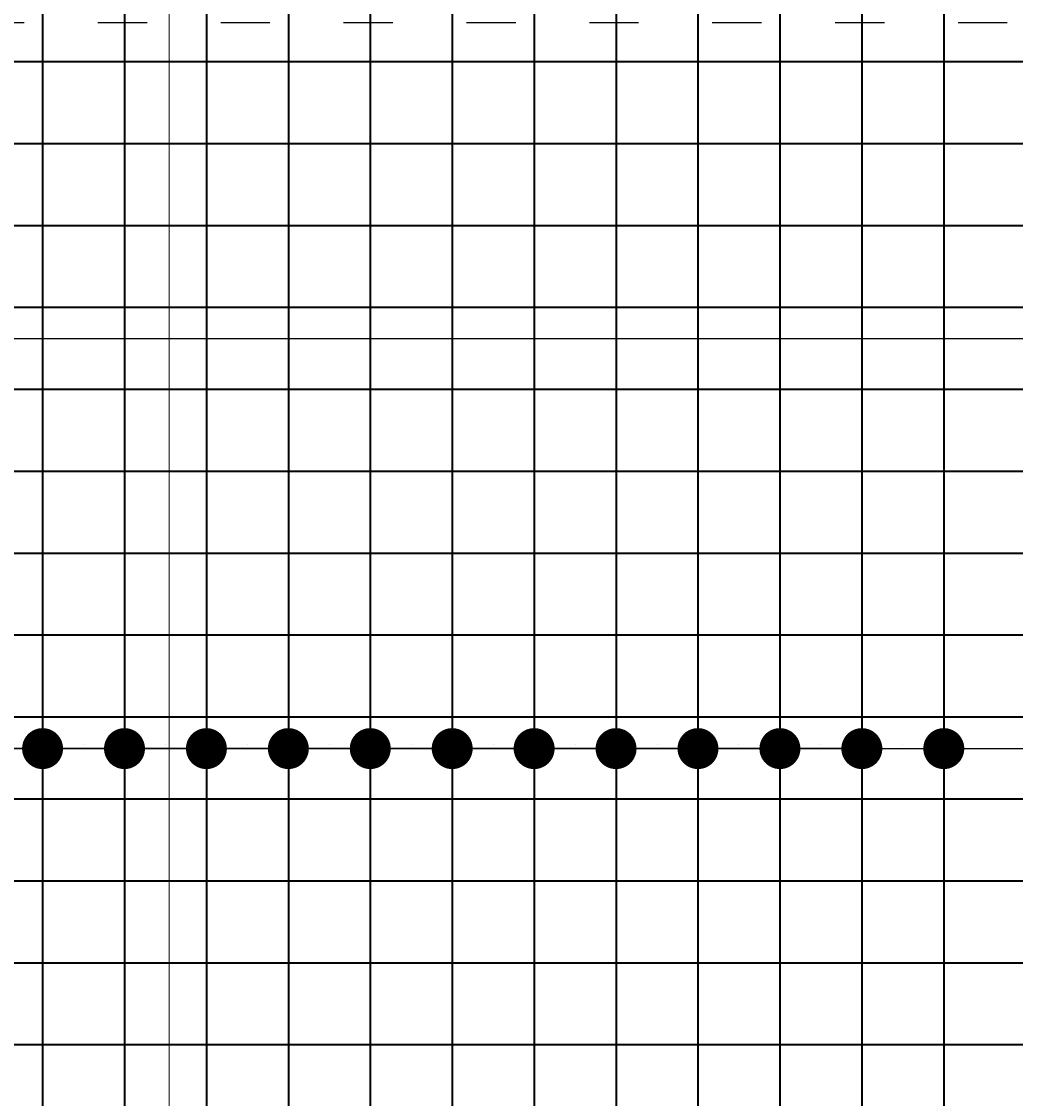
# Model space of a CAD drawing. Header units: millimetres. Extents: x 300938 to 312016, y 11971 to 20881.
# Tile 123 of 239: x 307304 to 307546, y 17225 to 17487. Entities that reach past the tile are written whole.
import ezdxf

# ---------------------------------------------------------------- set-up
doc = ezdxf.new("R2010")
doc.units = ezdxf.units.MM
doc.linetypes.add('ACAD_ISO03W100', pattern=[30, 12, -18])
doc.layers.add('konstrukcja wymiary', color=1, linetype='Continuous', lineweight=13)
doc.layers.add('zbrojenie płyty', color=141, linetype='Continuous', lineweight=35)
doc.layers.add('przerywane', color=6, linetype='ACAD_ISO03W100')
doc.styles.add('KONSTRUKCJA', font='romand.shx', dxfattribs={"oblique": 10})
doc.styles.get("Standard").update_dxf_attribs({"font": 'romand.shx', "oblique": 10})
doc.dimstyles.new('150', dxfattribs={"dimtxt": 10, "dimasz": 7, "dimexe": 1.25, "dimexo": 0.625, "dimgap": 3, "dimtad": 1, "dimdec": 0, "dimrnd": 0.5, "dimtxsty": 'KONSTRUKCJA', "dimblk": 'ARCHTICK', "dimcen": 2.5, "dimadec": 0, "dimazin": 0, "dimtfac": 1, "dimtdec": 0, "dimtix": 1, "dimtmove": 0, "dimatfit": 3, "dimfxl": 4, "dimfxlon": 1, "dimarcsym": 0})
doc.dimstyles.new('kropki', dxfattribs={"dimtxt": 0.001, "dimasz": 10, "dimexe": 1.25, "dimexo": 0.625, "dimgap": 1, "dimtad": 1, "dimtxsty": 'Standard', "dimblk": 'DOT', "dimcen": 2.5, "dimadec": 0, "dimazin": 0, "dimtfac": 1, "dimtmove": 0, "dimatfit": 3, "dimfxl": 1, "dimfxlon": 1, "dimarcsym": 0})

# ---------------------------------------------------------------- blocks, each defined once
blk = doc.blocks.new('_ArchTick')
at = {"color": 0, "linetype": 'ByBlock', "lineweight": 13, "const_width": 0.15}
blk.add_lwpolyline([(-0.5, -0.5), (0.5, 0.5)], dxfattribs=at)
blk = doc.blocks.new('*D1285')
at = {"layer": 'Defpoints', "color": 0, "transparency": 16777216}
for p in [(307546.44, 17601.22), (307282.44, 16740.22), (307546.44, 16740.22)]:
    blk.add_point(p, dxfattribs=at)
at = {"layer": 'konstrukcja wymiary', "color": 0, "lineweight": -2, "transparency": 16777216}
for p, q in [((307282.44, 17597.22), (307282.44, 17602.47)), ((307282.44, 17601.22), (307546.44, 17601.22)), ((307546.44, 17597.22), (307546.44, 17602.47))]:
    blk.add_line(p, q, dxfattribs=at)
at = {"layer": 'konstrukcja wymiary', "color": 0, "lineweight": -2, "transparency": 16777216, "xscale": 7, "yscale": 7, "zscale": 7, "rotation": 180}
blk.add_blockref('_ArchTick', (307282.44, 17601.22), dxfattribs=at)
at = {"layer": 'konstrukcja wymiary', "color": 0, "lineweight": -2, "transparency": 16777216, "xscale": 7, "yscale": 7, "zscale": 7}
blk.add_blockref('_ArchTick', (307546.44, 17601.22), dxfattribs=at)
at = {"layer": 'konstrukcja wymiary', "color": 0, "transparency": 16777216, "insert": (307414.44, 17609.22), "char_height": 10, "attachment_point": 5, "style": 'KONSTRUKCJA'}
blk.add_mtext('264', dxfattribs=at)
blk = doc.blocks.new('_Dot')
at = {"color": 0, "linetype": 'ByBlock', "lineweight": -2}
blk.add_line((-0.5, 0), (-1, 0), dxfattribs=at)
at = {"color": 0, "linetype": 'ByBlock', "const_width": 0.5}
blk.add_lwpolyline([(-0.25, 0, 1), (0.25, 0, 1)], format="xyb", close=True, dxfattribs=at)
blk = doc.blocks.new('*D1523')
at = {"layer": 'Defpoints', "color": 0, "transparency": 16777216}
for p in [(307288.94, 17319.72), (307308.94, 17319.72), (307308.94, 17309.99)]:
    blk.add_point(p, dxfattribs=at)
at = {"layer": 'konstrukcja wymiary', "color": 0, "lineweight": -2, "transparency": 16777216}
for p, q in [((307278.94, 17309.99), (307268.94, 17309.99)), ((307288.94, 17310.99), (307288.94, 17308.74)), ((307288.94, 17309.99), (307308.94, 17309.99)), ((307308.94, 17310.99), (307308.94, 17308.74)), ((307318.94, 17309.99), (307328.94, 17309.99))]:
    blk.add_line(p, q, dxfattribs=at)
at = {"layer": 'konstrukcja wymiary', "color": 0, "lineweight": -2, "transparency": 16777216, "xscale": 10, "yscale": 10, "zscale": 10}
blk.add_blockref('_Dot', (307288.94, 17309.99), dxfattribs=at)
at = {"layer": 'konstrukcja wymiary', "color": 0, "lineweight": -2, "transparency": 16777216, "xscale": 10, "yscale": 10, "zscale": 10, "rotation": 180}
blk.add_blockref('_Dot', (307308.94, 17309.99), dxfattribs=at)
at = {"layer": 'konstrukcja wymiary', "color": 0, "transparency": 16777216, "insert": (307298.94, 17310.99), "char_height": 0.001, "attachment_point": 5}
blk.add_mtext('20', dxfattribs=at)
blk = doc.blocks.new('*D1524')
at = {"layer": 'Defpoints', "color": 0, "transparency": 16777216}
for p in [(307308.94, 17319.72), (307328.94, 17319.72), (307328.94, 17309.99)]:
    blk.add_point(p, dxfattribs=at)
at = {"layer": 'konstrukcja wymiary', "color": 0, "lineweight": -2, "transparency": 16777216}
for p, q in [((307298.94, 17309.99), (307288.94, 17309.99)), ((307308.94, 17310.99), (307308.94, 17308.74)), ((307308.94, 17309.99), (307328.94, 17309.99)), ((307328.94, 17310.99), (307328.94, 17308.74)), ((307338.94, 17309.99), (307348.94, 17309.99))]:
    blk.add_line(p, q, dxfattribs=at)
at = {"layer": 'konstrukcja wymiary', "color": 0, "lineweight": -2, "transparency": 16777216, "xscale": 10, "yscale": 10, "zscale": 10}
blk.add_blockref('_Dot', (307308.94, 17309.99), dxfattribs=at)
at = {"layer": 'konstrukcja wymiary', "color": 0, "lineweight": -2, "transparency": 16777216, "xscale": 10, "yscale": 10, "zscale": 10, "rotation": 180}
blk.add_blockref('_Dot', (307328.94, 17309.99), dxfattribs=at)
at = {"layer": 'konstrukcja wymiary', "color": 0, "transparency": 16777216, "insert": (307318.94, 17310.99), "char_height": 0.001, "attachment_point": 5}
blk.add_mtext('20', dxfattribs=at)
blk = doc.blocks.new('*D1525')
at = {"layer": 'Defpoints', "color": 0, "transparency": 16777216}
for p in [(307328.94, 17319.72), (307348.94, 17319.72), (307348.94, 17309.99)]:
    blk.add_point(p, dxfattribs=at)
at = {"layer": 'konstrukcja wymiary', "color": 0, "lineweight": -2, "transparency": 16777216}
for p, q in [((307318.94, 17309.99), (307308.94, 17309.99)), ((307328.94, 17310.99), (307328.94, 17308.74)), ((307328.94, 17309.99), (307348.94, 17309.99)), ((307348.94, 17310.99), (307348.94, 17308.74)), ((307358.94, 17309.99), (307368.94, 17309.99))]:
    blk.add_line(p, q, dxfattribs=at)
at = {"layer": 'konstrukcja wymiary', "color": 0, "lineweight": -2, "transparency": 16777216, "xscale": 10, "yscale": 10, "zscale": 10}
blk.add_blockref('_Dot', (307328.94, 17309.99), dxfattribs=at)
at = {"layer": 'konstrukcja wymiary', "color": 0, "lineweight": -2, "transparency": 16777216, "xscale": 10, "yscale": 10, "zscale": 10, "rotation": 180}
blk.add_blockref('_Dot', (307348.94, 17309.99), dxfattribs=at)
at = {"layer": 'konstrukcja wymiary', "color": 0, "transparency": 16777216, "insert": (307338.94, 17310.99), "char_height": 0.001, "attachment_point": 5}
blk.add_mtext('20', dxfattribs=at)
blk = doc.blocks.new('*D1526')
at = {"layer": 'Defpoints', "color": 0, "transparency": 16777216}
for p in [(307348.94, 17319.72), (307368.94, 17319.72), (307368.94, 17309.99)]:
    blk.add_point(p, dxfattribs=at)
at = {"layer": 'konstrukcja wymiary', "color": 0, "lineweight": -2, "transparency": 16777216}
for p, q in [((307338.94, 17309.99), (307328.94, 17309.99)), ((307348.94, 17310.99), (307348.94, 17308.74)), ((307348.94, 17309.99), (307368.94, 17309.99)), ((307368.94, 17310.99), (307368.94, 17308.74)), ((307378.94, 17309.99), (307388.94, 17309.99))]:
    blk.add_line(p, q, dxfattribs=at)
at = {"layer": 'konstrukcja wymiary', "color": 0, "lineweight": -2, "transparency": 16777216, "xscale": 10, "yscale": 10, "zscale": 10}
blk.add_blockref('_Dot', (307348.94, 17309.99), dxfattribs=at)
at = {"layer": 'konstrukcja wymiary', "color": 0, "lineweight": -2, "transparency": 16777216, "xscale": 10, "yscale": 10, "zscale": 10, "rotation": 180}
blk.add_blockref('_Dot', (307368.94, 17309.99), dxfattribs=at)
at = {"layer": 'konstrukcja wymiary', "color": 0, "transparency": 16777216, "insert": (307358.94, 17310.99), "char_height": 0.001, "attachment_point": 5}
blk.add_mtext('20', dxfattribs=at)
blk = doc.blocks.new('*D1527')
at = {"layer": 'Defpoints', "color": 0, "transparency": 16777216}
for p in [(307368.94, 17319.72), (307388.94, 17319.72), (307388.94, 17309.99)]:
    blk.add_point(p, dxfattribs=at)
at = {"layer": 'konstrukcja wymiary', "color": 0, "lineweight": -2, "transparency": 16777216}
for p, q in [((307358.94, 17309.99), (307348.94, 17309.99)), ((307368.94, 17310.99), (307368.94, 17308.74)), ((307368.94, 17309.99), (307388.94, 17309.99)), ((307388.94, 17310.99), (307388.94, 17308.74)), ((307398.94, 17309.99), (307408.94, 17309.99))]:
    blk.add_line(p, q, dxfattribs=at)
at = {"layer": 'konstrukcja wymiary', "color": 0, "lineweight": -2, "transparency": 16777216, "xscale": 10, "yscale": 10, "zscale": 10}
blk.add_blockref('_Dot', (307368.94, 17309.99), dxfattribs=at)
at = {"layer": 'konstrukcja wymiary', "color": 0, "lineweight": -2, "transparency": 16777216, "xscale": 10, "yscale": 10, "zscale": 10, "rotation": 180}
blk.add_blockref('_Dot', (307388.94, 17309.99), dxfattribs=at)
at = {"layer": 'konstrukcja wymiary', "color": 0, "transparency": 16777216, "insert": (307378.94, 17310.99), "char_height": 0.001, "attachment_point": 5}
blk.add_mtext('20', dxfattribs=at)
blk = doc.blocks.new('*D1528')
at = {"layer": 'Defpoints', "color": 0, "transparency": 16777216}
for p in [(307388.94, 17319.72), (307408.94, 17319.72), (307408.94, 17309.99)]:
    blk.add_point(p, dxfattribs=at)
at = {"layer": 'konstrukcja wymiary', "color": 0, "lineweight": -2, "transparency": 16777216}
for p, q in [((307378.94, 17309.99), (307368.94, 17309.99)), ((307388.94, 17310.99), (307388.94, 17308.74)), ((307388.94, 17309.99), (307408.94, 17309.99)), ((307408.94, 17310.99), (307408.94, 17308.74)), ((307418.94, 17309.99), (307428.94, 17309.99))]:
    blk.add_line(p, q, dxfattribs=at)
at = {"layer": 'konstrukcja wymiary', "color": 0, "lineweight": -2, "transparency": 16777216, "xscale": 10, "yscale": 10, "zscale": 10}
blk.add_blockref('_Dot', (307388.94, 17309.99), dxfattribs=at)
at = {"layer": 'konstrukcja wymiary', "color": 0, "lineweight": -2, "transparency": 16777216, "xscale": 10, "yscale": 10, "zscale": 10, "rotation": 180}
blk.add_blockref('_Dot', (307408.94, 17309.99), dxfattribs=at)
at = {"layer": 'konstrukcja wymiary', "color": 0, "transparency": 16777216, "insert": (307398.94, 17310.99), "char_height": 0.001, "attachment_point": 5}
blk.add_mtext('20', dxfattribs=at)
blk = doc.blocks.new('*D1529')
at = {"layer": 'Defpoints', "color": 0, "transparency": 16777216}
for p in [(307408.94, 17319.72), (307428.94, 17319.72), (307428.94, 17309.99)]:
    blk.add_point(p, dxfattribs=at)
at = {"layer": 'konstrukcja wymiary', "color": 0, "lineweight": -2, "transparency": 16777216}
for p, q in [((307398.94, 17309.99), (307388.94, 17309.99)), ((307408.94, 17310.99), (307408.94, 17308.74)), ((307408.94, 17309.99), (307428.94, 17309.99)), ((307428.94, 17310.99), (307428.94, 17308.74)), ((307438.94, 17309.99), (307448.94, 17309.99))]:
    blk.add_line(p, q, dxfattribs=at)
at = {"layer": 'konstrukcja wymiary', "color": 0, "lineweight": -2, "transparency": 16777216, "xscale": 10, "yscale": 10, "zscale": 10}
blk.add_blockref('_Dot', (307408.94, 17309.99), dxfattribs=at)
at = {"layer": 'konstrukcja wymiary', "color": 0, "lineweight": -2, "transparency": 16777216, "xscale": 10, "yscale": 10, "zscale": 10, "rotation": 180}
blk.add_blockref('_Dot', (307428.94, 17309.99), dxfattribs=at)
at = {"layer": 'konstrukcja wymiary', "color": 0, "transparency": 16777216, "insert": (307418.94, 17310.99), "char_height": 0.001, "attachment_point": 5}
blk.add_mtext('20', dxfattribs=at)
blk = doc.blocks.new('*D1530')
at = {"layer": 'Defpoints', "color": 0, "transparency": 16777216}
for p in [(307428.94, 17319.72), (307448.94, 17319.72), (307448.94, 17309.99)]:
    blk.add_point(p, dxfattribs=at)
at = {"layer": 'konstrukcja wymiary', "color": 0, "lineweight": -2, "transparency": 16777216}
for p, q in [((307418.94, 17309.99), (307408.94, 17309.99)), ((307428.94, 17310.99), (307428.94, 17308.74)), ((307428.94, 17309.99), (307448.94, 17309.99)), ((307448.94, 17310.99), (307448.94, 17308.74)), ((307458.94, 17309.99), (307468.94, 17309.99))]:
    blk.add_line(p, q, dxfattribs=at)
at = {"layer": 'konstrukcja wymiary', "color": 0, "lineweight": -2, "transparency": 16777216, "xscale": 10, "yscale": 10, "zscale": 10}
blk.add_blockref('_Dot', (307428.94, 17309.99), dxfattribs=at)
at = {"layer": 'konstrukcja wymiary', "color": 0, "lineweight": -2, "transparency": 16777216, "xscale": 10, "yscale": 10, "zscale": 10, "rotation": 180}
blk.add_blockref('_Dot', (307448.94, 17309.99), dxfattribs=at)
at = {"layer": 'konstrukcja wymiary', "color": 0, "transparency": 16777216, "insert": (307438.94, 17310.99), "char_height": 0.001, "attachment_point": 5}
blk.add_mtext('20', dxfattribs=at)
blk = doc.blocks.new('*D1531')
at = {"layer": 'Defpoints', "color": 0, "transparency": 16777216}
for p in [(307448.94, 17319.72), (307468.94, 17319.72), (307468.94, 17309.99)]:
    blk.add_point(p, dxfattribs=at)
at = {"layer": 'konstrukcja wymiary', "color": 0, "lineweight": -2, "transparency": 16777216}
for p, q in [((307438.94, 17309.99), (307428.94, 17309.99)), ((307448.94, 17310.99), (307448.94, 17308.74)), ((307448.94, 17309.99), (307468.94, 17309.99)), ((307468.94, 17310.99), (307468.94, 17308.74)), ((307478.94, 17309.99), (307488.94, 17309.99))]:
    blk.add_line(p, q, dxfattribs=at)
at = {"layer": 'konstrukcja wymiary', "color": 0, "lineweight": -2, "transparency": 16777216, "xscale": 10, "yscale": 10, "zscale": 10}
blk.add_blockref('_Dot', (307448.94, 17309.99), dxfattribs=at)
at = {"layer": 'konstrukcja wymiary', "color": 0, "lineweight": -2, "transparency": 16777216, "xscale": 10, "yscale": 10, "zscale": 10, "rotation": 180}
blk.add_blockref('_Dot', (307468.94, 17309.99), dxfattribs=at)
at = {"layer": 'konstrukcja wymiary', "color": 0, "transparency": 16777216, "insert": (307458.94, 17310.99), "char_height": 0.001, "attachment_point": 5}
blk.add_mtext('20', dxfattribs=at)
blk = doc.blocks.new('*D1532')
at = {"layer": 'Defpoints', "color": 0, "transparency": 16777216}
for p in [(307468.94, 17319.72), (307488.94, 17319.72), (307488.94, 17309.99)]:
    blk.add_point(p, dxfattribs=at)
at = {"layer": 'konstrukcja wymiary', "color": 0, "lineweight": -2, "transparency": 16777216}
for p, q in [((307458.94, 17309.99), (307448.94, 17309.99)), ((307468.94, 17310.99), (307468.94, 17308.74)), ((307468.94, 17309.99), (307488.94, 17309.99)), ((307488.94, 17310.99), (307488.94, 17308.74)), ((307498.94, 17309.99), (307508.94, 17309.99))]:
    blk.add_line(p, q, dxfattribs=at)
at = {"layer": 'konstrukcja wymiary', "color": 0, "lineweight": -2, "transparency": 16777216, "xscale": 10, "yscale": 10, "zscale": 10}
blk.add_blockref('_Dot', (307468.94, 17309.99), dxfattribs=at)
at = {"layer": 'konstrukcja wymiary', "color": 0, "lineweight": -2, "transparency": 16777216, "xscale": 10, "yscale": 10, "zscale": 10, "rotation": 180}
blk.add_blockref('_Dot', (307488.94, 17309.99), dxfattribs=at)
at = {"layer": 'konstrukcja wymiary', "color": 0, "transparency": 16777216, "insert": (307478.94, 17310.99), "char_height": 0.001, "attachment_point": 5}
blk.add_mtext('20', dxfattribs=at)
blk = doc.blocks.new('*D1533')
at = {"layer": 'Defpoints', "color": 0, "transparency": 16777216}
for p in [(307488.94, 17319.72), (307508.94, 17319.72), (307508.94, 17309.99)]:
    blk.add_point(p, dxfattribs=at)
at = {"layer": 'konstrukcja wymiary', "color": 0, "lineweight": -2, "transparency": 16777216}
for p, q in [((307478.94, 17309.99), (307468.94, 17309.99)), ((307488.94, 17310.99), (307488.94, 17308.74)), ((307488.94, 17309.99), (307508.94, 17309.99)), ((307508.94, 17310.99), (307508.94, 17308.74)), ((307518.94, 17309.99), (307528.94, 17309.99))]:
    blk.add_line(p, q, dxfattribs=at)
at = {"layer": 'konstrukcja wymiary', "color": 0, "lineweight": -2, "transparency": 16777216, "xscale": 10, "yscale": 10, "zscale": 10}
blk.add_blockref('_Dot', (307488.94, 17309.99), dxfattribs=at)
at = {"layer": 'konstrukcja wymiary', "color": 0, "lineweight": -2, "transparency": 16777216, "xscale": 10, "yscale": 10, "zscale": 10, "rotation": 180}
blk.add_blockref('_Dot', (307508.94, 17309.99), dxfattribs=at)
at = {"layer": 'konstrukcja wymiary', "color": 0, "transparency": 16777216, "insert": (307498.94, 17310.99), "char_height": 0.001, "attachment_point": 5}
blk.add_mtext('20', dxfattribs=at)
blk = doc.blocks.new('*D1534')
at = {"layer": 'Defpoints', "color": 0, "transparency": 16777216}
for p in [(307508.94, 17319.72), (307528.94, 17319.72), (307528.94, 17309.99)]:
    blk.add_point(p, dxfattribs=at)
at = {"layer": 'konstrukcja wymiary', "color": 0, "lineweight": -2, "transparency": 16777216}
for p, q in [((307498.94, 17309.99), (307488.94, 17309.99)), ((307508.94, 17310.99), (307508.94, 17308.74)), ((307508.94, 17309.99), (307528.94, 17309.99)), ((307528.94, 17310.99), (307528.94, 17308.74)), ((307538.94, 17309.99), (307548.94, 17309.99))]:
    blk.add_line(p, q, dxfattribs=at)
at = {"layer": 'konstrukcja wymiary', "color": 0, "lineweight": -2, "transparency": 16777216, "xscale": 10, "yscale": 10, "zscale": 10}
blk.add_blockref('_Dot', (307508.94, 17309.99), dxfattribs=at)
at = {"layer": 'konstrukcja wymiary', "color": 0, "lineweight": -2, "transparency": 16777216, "xscale": 10, "yscale": 10, "zscale": 10, "rotation": 180}
blk.add_blockref('_Dot', (307528.94, 17309.99), dxfattribs=at)
at = {"layer": 'konstrukcja wymiary', "color": 0, "transparency": 16777216, "insert": (307518.94, 17310.99), "char_height": 0.001, "attachment_point": 5}
blk.add_mtext('20', dxfattribs=at)
blk = doc.blocks.new('*D1567')
at = {"layer": 'Defpoints', "color": 0, "transparency": 16777216}
for p in [(307790.44, 17417.72), (307268.94, 17409.99), (307268.94, 17397.72)]:
    blk.add_point(p, dxfattribs=at)
at = {"layer": 'konstrukcja wymiary', "color": 0, "lineweight": -2, "transparency": 16777216}
for p, q in [((307268.94, 17408.99), (307268.94, 17411.24)), ((307790.44, 17410.99), (307790.44, 17408.74)), ((307780.44, 17409.99), (307278.94, 17409.99))]:
    blk.add_line(p, q, dxfattribs=at)
at = {"layer": 'konstrukcja wymiary', "color": 0, "lineweight": -2, "transparency": 16777216, "xscale": 10, "yscale": 10, "zscale": 10, "rotation": 180}
blk.add_blockref('_Dot', (307268.94, 17409.99), dxfattribs=at)
at = {"layer": 'konstrukcja wymiary', "color": 0, "lineweight": -2, "transparency": 16777216, "xscale": 10, "yscale": 10, "zscale": 10}
blk.add_blockref('_Dot', (307790.44, 17409.99), dxfattribs=at)
at = {"layer": 'konstrukcja wymiary', "color": 0, "transparency": 16777216, "insert": (307529.69, 17410.99), "char_height": 0.001, "attachment_point": 5}
blk.add_mtext('521,5', dxfattribs=at)
blk = doc.blocks.new('*D2046')
at = {"layer": 'Defpoints', "color": 0, "transparency": 16777216}
for p in [(308234.44, 17601.22), (307546.44, 16740.22), (308234.44, 16613.22)]:
    blk.add_point(p, dxfattribs=at)
at = {"layer": 'konstrukcja wymiary', "color": 0, "lineweight": -2, "transparency": 16777216}
for p, q in [((307546.44, 17597.22), (307546.44, 17602.47)), ((307546.44, 17601.22), (308234.44, 17601.22)), ((308234.44, 17597.22), (308234.44, 17602.47))]:
    blk.add_line(p, q, dxfattribs=at)
at = {"layer": 'konstrukcja wymiary', "color": 0, "lineweight": -2, "transparency": 16777216, "xscale": 7, "yscale": 7, "zscale": 7, "rotation": 180}
blk.add_blockref('_ArchTick', (307546.44, 17601.22), dxfattribs=at)
at = {"layer": 'konstrukcja wymiary', "color": 0, "lineweight": -2, "transparency": 16777216, "xscale": 7, "yscale": 7, "zscale": 7}
blk.add_blockref('_ArchTick', (308234.44, 17601.22), dxfattribs=at)
at = {"layer": 'konstrukcja wymiary', "color": 0, "transparency": 16777216, "insert": (307890.44, 17609.22), "char_height": 10, "attachment_point": 5, "style": 'KONSTRUKCJA'}
blk.add_mtext('688', dxfattribs=at)
blk = doc.blocks.new('*D2047')
at = {"layer": 'Defpoints', "color": 0, "transparency": 16777216}
for p in [(306548.44, 17233.32), (307580.44, 17233.32), (307580.44, 17201.32)]:
    blk.add_point(p, dxfattribs=at)
at = {"layer": 'konstrukcja wymiary', "color": 0, "lineweight": -2, "transparency": 16777216}
for p, q in [((306552.44, 17233.32), (306547.19, 17233.32)), ((306548.44, 17201.32), (306548.44, 17233.32)), ((306552.44, 17201.32), (306547.19, 17201.32))]:
    blk.add_line(p, q, dxfattribs=at)
at = {"layer": 'konstrukcja wymiary', "color": 0, "lineweight": -2, "transparency": 16777216, "xscale": 7, "yscale": 7, "zscale": 7}
for p, rotation in [((306548.44, 17233.32), 90), ((306548.44, 17201.32), 270)]:
    blk.add_blockref('_ArchTick', p, dxfattribs=dict(at, rotation=rotation))
at = {"layer": 'konstrukcja wymiary', "color": 0, "transparency": 16777216, "insert": (306540.44, 17217.32), "char_height": 10, "attachment_point": 5, "rotation": 90, "style": 'KONSTRUKCJA'}
blk.add_mtext('32', dxfattribs=at)
blk = doc.blocks.new('*D2048')
at = {"layer": 'Defpoints', "color": 0, "transparency": 16777216}
for p in [(306548.44, 17511.22), (306638.44, 17511.22), (307580.44, 17233.32)]:
    blk.add_point(p, dxfattribs=at)
at = {"layer": 'konstrukcja wymiary', "color": 0, "lineweight": -2, "transparency": 16777216}
for p, q in [((306552.44, 17511.22), (306547.19, 17511.22)), ((306548.44, 17233.32), (306548.44, 17511.22)), ((306552.44, 17233.32), (306547.19, 17233.32))]:
    blk.add_line(p, q, dxfattribs=at)
at = {"layer": 'konstrukcja wymiary', "color": 0, "lineweight": -2, "transparency": 16777216, "xscale": 7, "yscale": 7, "zscale": 7}
for p, rotation in [((306548.44, 17511.22), 90), ((306548.44, 17233.32), 270)]:
    blk.add_blockref('_ArchTick', p, dxfattribs=dict(at, rotation=rotation))
at = {"layer": 'konstrukcja wymiary', "color": 0, "transparency": 16777216, "insert": (306540.44, 17372.27), "char_height": 10, "attachment_point": 5, "rotation": 90, "style": 'KONSTRUKCJA'}
blk.add_mtext('278', dxfattribs=at)

msp = doc.modelspace()

# ---------------------------------------------------------------- linework, layer by layer
at = {"layer": 'konstrukcja wymiary'}
msp.add_line((307339.832, 16913.964), (307339.832, 17531.41), dxfattribs=at)
at = {"layer": 'przerywane'}
msp.add_line((307082.44, 17487.224), (307678.44, 17487.224), dxfattribs=at)
at = {"layer": 'zbrojenie płyty'}
for p, q in [((307308.94, 17508.724), (307308.94, 16742.724)), ((307328.94, 17508.724), (307328.94, 16742.724)), ((307348.94, 17508.724), (307348.94, 16742.724)), ((307368.94, 17508.724), (307368.94, 16742.724)), ((307388.94, 17508.724), (307388.94, 16742.724)), ((307408.94, 17508.724), (307408.94, 16742.724)), ((307428.94, 17508.724), (307428.94, 16742.724)), ((307448.94, 17508.724), (307448.94, 16742.724)), ((307468.94, 17508.724), (307468.94, 16742.724)), ((307488.94, 17508.724), (307488.94, 16742.724)), ((307508.94, 17508.724), (307508.94, 16742.724)), ((307528.94, 17508.724), (307528.94, 16742.724)), ((307060.94, 17477.724), (307999.94, 17477.724)), ((307060.94, 17457.724), (307999.94, 17457.724)), ((307060.94, 17437.724), (307999.94, 17437.724)), ((307060.94, 17417.724), (307999.94, 17417.724)), ((307060.94, 17397.724), (307999.94, 17397.724)), ((307060.94, 17377.724), (307999.94, 17377.724)), ((307060.94, 17357.724), (307999.94, 17357.724)), ((307060.94, 17337.724), (307999.94, 17337.724)), ((307060.94, 17317.724), (307999.94, 17317.724)), ((307060.94, 17297.724), (307999.94, 17297.724)), ((307060.94, 17277.724), (307999.94, 17277.724)), ((307060.94, 17257.724), (307999.94, 17257.724)), ((307060.94, 17237.724), (307999.94, 17237.724))]:
    msp.add_line(p, q, dxfattribs=at)

# ---------------------------------------------------------------- dimensions: what is measured, and where the dimension line sits
at = {"layer": 'konstrukcja wymiary'}
for base, p1, p2, dimstyle, picture, middle in [((307546.44, 17601.224), (307282.44, 16740.224), (307546.44, 16740.224), '150', '*D1285', (307414.44, 17609.224)), ((308234.44, 17601.224), (307546.44, 16740.224), (308234.44, 16613.224), '150', '*D2046', (307890.44, 17609.224)), ((307268.94, 17409.991), (307790.44, 17417.724), (307268.94, 17397.724), 'kropki', '*D1567', (307529.69, 17410.992)), ((307308.94, 17309.991), (307288.94, 17319.724), (307308.94, 17319.724), 'kropki', '*D1523', (307298.94, 17310.992)), ((307328.94, 17309.991), (307308.94, 17319.724), (307328.94, 17319.724), 'kropki', '*D1524', (307318.94, 17310.992)), ((307348.94, 17309.991), (307328.94, 17319.724), (307348.94, 17319.724), 'kropki', '*D1525', (307338.94, 17310.992)), ((307368.94, 17309.991), (307348.94, 17319.724), (307368.94, 17319.724), 'kropki', '*D1526', (307358.94, 17310.992)), ((307388.94, 17309.991), (307368.94, 17319.724), (307388.94, 17319.724), 'kropki', '*D1527', (307378.94, 17310.992)), ((307408.94, 17309.991), (307388.94, 17319.724), (307408.94, 17319.724), 'kropki', '*D1528', (307398.94, 17310.992)), ((307428.94, 17309.991), (307408.94, 17319.724), (307428.94, 17319.724), 'kropki', '*D1529', (307418.94, 17310.992)), ((307448.94, 17309.991), (307428.94, 17319.724), (307448.94, 17319.724), 'kropki', '*D1530', (307438.94, 17310.992)), ((307468.94, 17309.991), (307448.94, 17319.724), (307468.94, 17319.724), 'kropki', '*D1531', (307458.94, 17310.992)), ((307488.94, 17309.991), (307468.94, 17319.724), (307488.94, 17319.724), 'kropki', '*D1532', (307478.94, 17310.992)), ((307508.94, 17309.991), (307488.94, 17319.724), (307508.94, 17319.724), 'kropki', '*D1533', (307498.94, 17310.992)), ((307528.94, 17309.991), (307508.94, 17319.724), (307528.94, 17319.724), 'kropki', '*D1534', (307518.94, 17310.992))]:
    dim = msp.add_linear_dim(base=base, p1=p1, p2=p2, dimstyle=dimstyle, override={"dimtmove": 1}, dxfattribs=at)
    dim.commit()
    dim.dimension.update_dxf_attribs({"geometry": picture, "text_midpoint": middle})
for base, p1, p2, picture, middle in [((306548.44, 17511.224), (307580.44, 17233.324), (306638.44, 17511.224), '*D2048', (306540.44, 17372.274)), ((306548.44, 17233.324), (307580.44, 17201.324), (307580.44, 17233.324), '*D2047', (306540.44, 17217.324))]:
    dim = msp.add_linear_dim(base=base, p1=p1, p2=p2, angle=90, dimstyle='150', override={"dimtmove": 1}, dxfattribs=at)
    dim.commit()
    dim.dimension.update_dxf_attribs({"geometry": picture, "text_midpoint": middle})

doc.saveas('drawing.dxf')
